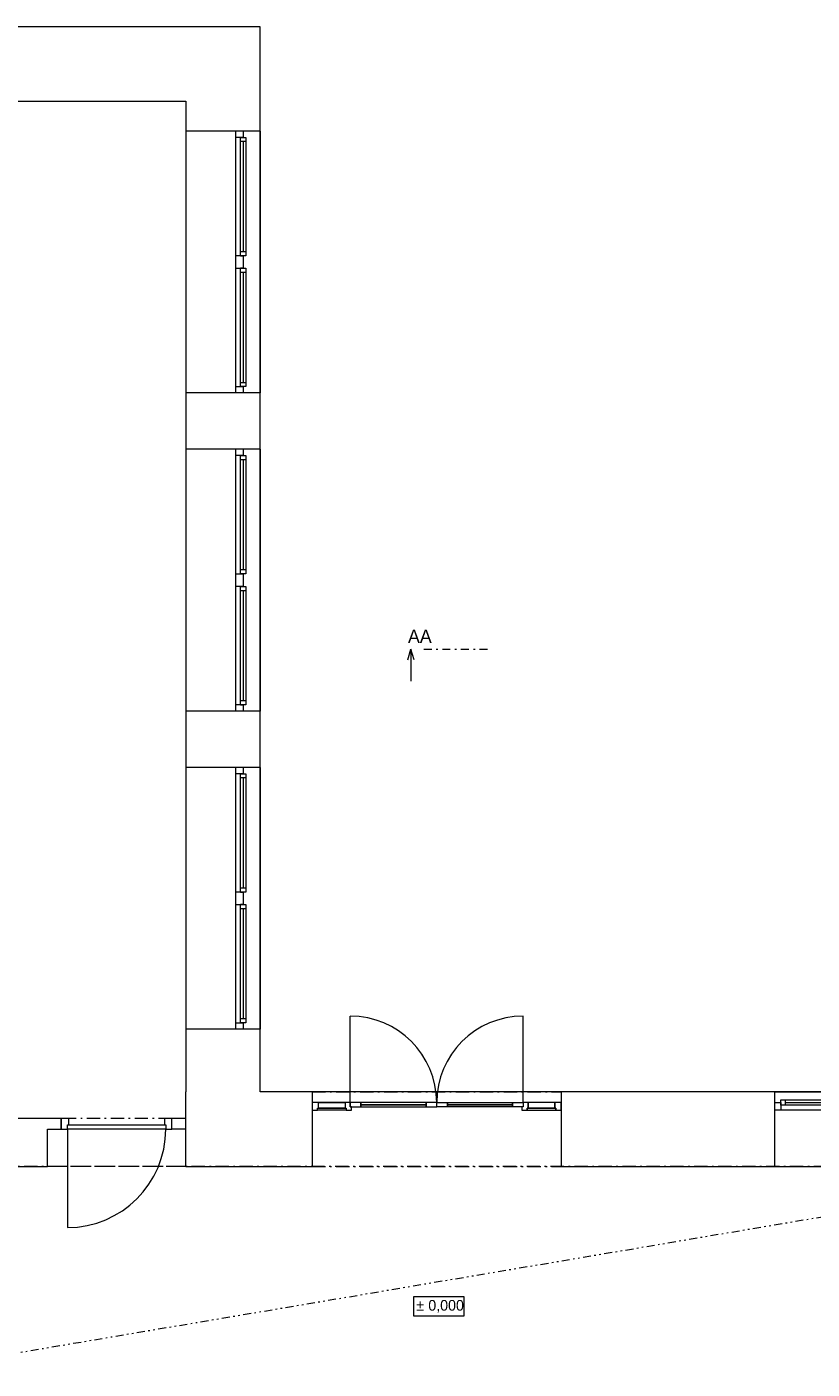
# Model space of a CAD drawing. Header units: millimetres. Extents: x -13540 to 53600, y -21460 to 10383.
# Tile 12 of 20: x -2194 to 5188, y -2605 to 10010. Entities that reach past the tile are written whole.
import ezdxf

# ---------------------------------------------------------------- set-up
doc = ezdxf.new("R2010")
doc.units = ezdxf.units.MM
doc.header["$MEASUREMENT"] = 0
for name, pattern in [('Čerchovaná M', [225, 125, -42.5, 15, -42.5]), ('Čerchovaná S', [175, 75, -42.5, 15, -42.5]), ('Čerchovaná se dvěma tečkami S', [202.5, 75, -32.5, 15, -32.5, 15, -32.5])]:
    doc.linetypes.add(name, pattern=pattern)
for name, color, linetype in [('02_Desky', 7, 'Continuous'), ('02_Zdi VNĚJŠÍ - nosné.obálka', 7, 'Continuous'), ('05_Podhledy', 7, 'Continuous'), ('11_Anotace', 7, 'Continuous'), ('13_Značky.řezy', 7, 'Continuous'), ('Nové_05_Podhledy', 7, 'Continuous'), ('Otvory – Dveře', 7, 'Continuous'), ('Otvory – Okna', 7, 'Continuous')]:
    doc.layers.add(name, color=color, linetype=linetype)

msp = doc.modelspace()

# ---------------------------------------------------------------- linework, layer by layer
at = {"layer": '02_Desky', "color": 251, "linetype": 'Continuous', "lineweight": 0, "flags": 128}
msp.add_lwpolyline([(-11600, -4870), (-4450, -4870), (-4450, -4270), (-700, -4270), (-700, -11470), (53600, -11470), (53600, 9980), (41780, 9980), (41780, 0), (18380, 0), (18100, 0), (18100, -700), (17305, -700), (14200, -700), (14200, 0), (13920, 0), (0, 0), (0, 10010), (-11600, 10010)], close=True, dxfattribs=at)
at = {"layer": '02_Zdi VNĚJŠÍ - nosné.obálka', "color": 251, "linetype": 'Continuous', "lineweight": 0}
for p, q in [((-230, 9030), (-700, 9030)), ((-160, 9030), (-230, 9030)), ((0, 9030), (-160, 9030)), ((-230, 6570), (-700, 6570)), ((-160, 6570), (-230, 6570)), ((0, 6570), (-160, 6570)), ((-230, 6040), (-700, 6040)), ((-160, 6040), (-230, 6040)), ((0, 6040), (-160, 6040)), ((-230, 3580), (-700, 3580)), ((-160, 3580), (-230, 3580)), ((0, 3580), (-160, 3580)), ((-230, 3050), (-700, 3050)), ((-160, 3050), (-230, 3050)), ((0, 3050), (-160, 3050)), ((-230, 590), (-700, 590)), ((-160, 590), (-230, 590)), ((0, 590), (-160, 590)), ((489, 0), (489, -100)), ((2829, 0), (2829, -100)), ((4835, 0), (4835, -100)), ((489, -100), (489, -170)), ((2829, -100), (2829, -170)), ((4835, -100), (4835, -170)), ((-1870, -350), (-1870, -250)), ((-830, -350), (-830, -250)), ((489, -170), (489, -700)), ((2829, -170), (2829, -700)), ((4835, -170), (4835, -700)), ((-2000, -350), (-1870, -350)), ((-2000, -700), (-2000, -350)), ((-700, -350), (-830, -350)), ((-700, -700), (-700, -350))]:
    msp.add_line(p, q, dxfattribs=at)
at = {"layer": '02_Zdi VNĚJŠÍ - nosné.obálka', "color": 251, "linetype": 'Continuous', "lineweight": 0, "flags": 128}
for points in [[(-700, 10010), (-7960, 10010)], [(0, 10010), (-700, 10010)], [(0, 9030), (0, 10010)], [(-6900, 9310), (-700, 9310)], [(-700, 9310), (-700, 9030)], [(-700, 6570), (-700, 6040)], [(0, 6040), (0, 6570)], [(-700, 3580), (-700, 3050)], [(0, 3050), (0, 3580)], [(-700, 590), (-700, 0)], [(0, 0), (0, 590)], [(-700, -700), (-700, 0)], [(489, 0), (0, 0)], [(4835, 0), (2829, 0)], [(-1870, -250), (-6900, -250)], [(-700, -250), (-830, -250)], [(-700, -350), (-700, -250)], [(-7980, -700), (-2000, -700)], [(-700, -700), (489, -700)], [(2829, -700), (4835, -700)]]:
    msp.add_lwpolyline(points, dxfattribs=at)
at = {"layer": '05_Podhledy', "color": 251, "linetype": 'Čerchovaná se dvěma tečkami S', "lineweight": 0}
msp.add_lwpolyline([(8100, -700), (-10900, -3910)], dxfattribs=at)
at = {"layer": '11_Anotace', "color": 251, "linetype": 'Continuous', "lineweight": 0, "flags": 128}
msp.add_lwpolyline([(1442, -2078), (1442, -2103), (1917, -2103), (1917, -2078), (1917, -1924), (1442, -1924)], close=True, dxfattribs=at)
at = {"layer": '13_Značky.řezy', "color": 251, "linetype": 'Continuous', "lineweight": 0}
for p, q in [((1387, 4060), (1417, 4160)), ((1417, 4160), (1417, 3860)), ((1447, 4060), (1417, 4160))]:
    msp.add_line(p, q, dxfattribs=at)
at = {"layer": '13_Značky.řezy', "color": 251, "linetype": 'Čerchovaná S', "lineweight": 0}
msp.add_line((1537, 4160), (2137, 4160), dxfattribs=at)
at = {"layer": 'Nové_05_Podhledy', "color": 251, "linetype": 'Čerchovaná M', "lineweight": 0, "flags": 128}
msp.add_lwpolyline([(-10900, -4870), (-4900, -4870), (-4900, -3570), (17180, -3570), (17180, -700), (-10900, -700)], close=True, dxfattribs=at)
at = {"layer": 'Otvory – Dveře', "color": 251, "linetype": 'Continuous', "lineweight": 0}
for p, q in [((847, -100), (847, 712)), ((2471, -100), (2471, 712)), ((489, 0), (489, -100)), ((2829, 0), (2829, -100)), ((549, -100), (489, -100)), ((489, -100), (489, -170)), ((489, -100), (489, -170)), ((489, -100), (489, -170)), ((549, -152), (549, -100)), ((799, -100), (549, -100)), ((847, -100), (799, -100)), ((799, -100), (799, -152)), ((847, -140), (847, -100)), ((947, -100), (847, -100)), ((847, -100), (847, -140)), ((947, -140), (947, -100)), ((1559, -120), (947, -120)), ((1659, -100), (1559, -100)), ((1559, -100), (1559, -140)), ((1659, -100), (1759, -100)), ((1659, -140), (1659, -100)), ((1659, -140), (1659, -100)), ((1759, -100), (1759, -140)), ((1759, -120), (2371, -120)), ((2371, -140), (2371, -100)), ((2371, -100), (2471, -100)), ((2519, -100), (2471, -100)), ((2471, -100), (2471, -140)), ((2471, -100), (2471, -140)), ((2519, -152), (2519, -100)), ((2769, -100), (2519, -100)), ((2829, -100), (2769, -100)), ((2769, -100), (2769, -152)), ((2829, -170), (2829, -100)), ((2829, -100), (2829, -170)), ((2829, -100), (2829, -170)), ((-1870, -250), (-1870, -350)), ((-1800, -250), (-1870, -250)), ((-1870, -350), (-1870, -250)), ((-1870, -350), (-1870, -250)), ((-1800, -310), (-1800, -250)), ((-900, -250), (-900, -310)), ((-830, -250), (-900, -250)), ((-830, -350), (-830, -250)), ((-830, -350), (-830, -250)), ((-830, -350), (-830, -250)), ((489, -170), (539, -170)), ((489, -170), (489, -700)), ((539, -170), (539, -152)), ((539, -152), (549, -152)), ((549, -152), (799, -152)), ((799, -152), (809, -152)), ((809, -152), (809, -170)), ((809, -170), (859, -170)), ((859, -140), (847, -140)), ((847, -140), (947, -140)), ((859, -170), (859, -140)), ((1559, -140), (1659, -140)), ((1759, -140), (1659, -140)), ((2471, -140), (2371, -140)), ((2471, -140), (2459, -140)), ((2459, -140), (2459, -170)), ((2459, -170), (2509, -170)), ((2509, -170), (2509, -152)), ((2509, -152), (2519, -152)), ((2769, -152), (2519, -152)), ((2769, -152), (2779, -152)), ((2779, -152), (2779, -170)), ((2779, -170), (2829, -170)), ((2829, -170), (2829, -700)), ((-2000, -700), (-2000, -350)), ((-2000, -350), (-1870, -350)), ((-1870, -350), (-1812, -350)), ((-1812, -350), (-1812, -310)), ((-1812, -310), (-1800, -310)), ((-1812, -350), (-1812, -310)), ((-1812, -310), (-888, -310)), ((-1812, -350), (-1812, -1274)), ((-888, -350), (-1812, -350)), ((-900, -310), (-888, -310)), ((-888, -310), (-888, -350)), ((-888, -310), (-888, -350)), ((-888, -350), (-830, -350)), ((-700, -350), (-830, -350)), ((-700, -700), (-700, -350))]:
    msp.add_line(p, q, dxfattribs=at)
at = {"layer": 'Otvory – Dveře', "color": 251, "linetype": 'Čerchovaná M', "lineweight": 0}
for p, q in [((489, 0), (2829, 0)), ((-830, -250), (-1870, -250)), ((-700, -700), (-2000, -700)), ((489, -700), (2829, -700))]:
    msp.add_line(p, q, dxfattribs=at)
at = {"layer": 'Otvory – Dveře', "color": 251, "linetype": 'Continuous', "lineweight": 0, "flags": 128}
for points in [[(799, -152), (549, -152), (549, -100), (799, -100)], [(1559, -100), (947, -100), (947, -120), (1559, -120)], [(1559, -120), (947, -120), (947, -140), (1559, -140)], [(1759, -100), (2371, -100), (2371, -120), (1759, -120)], [(1759, -120), (2371, -120), (2371, -140), (1759, -140)], [(2769, -100), (2519, -100), (2519, -152), (2769, -152)], [(809, -170), (539, -170), (539, -152), (809, -152)], [(2509, -170), (2779, -170), (2779, -152), (2509, -152)]]:
    msp.add_lwpolyline(points, close=True, dxfattribs=at)
at = {"layer": 'Otvory – Dveře', "color": 251, "linetype": 'Continuous', "lineweight": 0}
for centre, radius, start, end in [((847, -100), 812, 0, 90), ((2471, -100), 812, 90, 180), ((-1812, -350), 924, 270, 0)]:
    msp.add_arc(centre, radius, start, end, dxfattribs=at)
at = {"layer": 'Otvory – Okna', "color": 251, "linetype": 'Continuous', "lineweight": 0}
for p, q in [((-700, 9030), (-700, 6570)), ((-230, 9030), (-700, 9030)), ((-230, 8970), (-230, 9030)), ((-160, 9030), (-230, 9030)), ((-160, 9030), (-230, 9030)), ((-185, 8970), (-230, 8970)), ((-230, 7860), (-230, 8970)), ((-160, 8971), (-185, 8971)), ((-185, 8971), (-185, 8970)), ((-185, 8931), (-185, 8971)), ((-185, 8971), (-135, 8971)), ((-160, 9030), (-160, 8971)), ((0, 9030), (-160, 9030)), ((-135, 8971), (-135, 8931)), ((0, 9030), (0, 6570)), ((-135, 8931), (-185, 8931)), ((-185, 7899), (-185, 8931)), ((-160, 8931), (-160, 7899)), ((-135, 8931), (-135, 7899)), ((-135, 8931), (-135, 7899)), ((-230, 7800), (-230, 7860)), ((-230, 7860), (-185, 7860)), ((-185, 7859), (-185, 7899)), ((-185, 7899), (-135, 7899)), ((-185, 7860), (-185, 7859)), ((-185, 7859), (-160, 7859)), ((-135, 7859), (-185, 7859)), ((-160, 7859), (-160, 7800)), ((-135, 7899), (-135, 7859)), ((-230, 7740), (-230, 7800)), ((-185, 7740), (-230, 7740)), ((-230, 6630), (-230, 7740)), ((-160, 7741), (-185, 7741)), ((-185, 7741), (-185, 7740)), ((-185, 7701), (-185, 7741)), ((-185, 7741), (-135, 7741)), ((-135, 7701), (-185, 7701)), ((-185, 6669), (-185, 7701)), ((-160, 7800), (-160, 7741)), ((-160, 7701), (-160, 6669)), ((-135, 7741), (-135, 7701)), ((-135, 7701), (-135, 6669)), ((-135, 7701), (-135, 6669)), ((-230, 6570), (-700, 6570)), ((-230, 6570), (-230, 6630)), ((-230, 6630), (-185, 6630)), ((-160, 6570), (-230, 6570)), ((-160, 6570), (-230, 6570)), ((-185, 6629), (-185, 6669)), ((-185, 6669), (-135, 6669)), ((-185, 6630), (-185, 6629)), ((-185, 6629), (-160, 6629)), ((-135, 6629), (-185, 6629)), ((-160, 6629), (-160, 6570)), ((0, 6570), (-160, 6570)), ((-135, 6669), (-135, 6629)), ((-700, 6040), (-700, 3580)), ((-230, 6040), (-700, 6040)), ((-230, 5980), (-230, 6040)), ((-160, 6040), (-230, 6040)), ((-160, 6040), (-230, 6040)), ((-185, 5980), (-230, 5980)), ((-230, 4870), (-230, 5980)), ((-160, 5981), (-185, 5981)), ((-185, 5981), (-185, 5980)), ((-185, 5941), (-185, 5981)), ((-185, 5981), (-135, 5981)), ((-135, 5941), (-185, 5941)), ((-185, 4909), (-185, 5941)), ((-160, 6040), (-160, 5981)), ((0, 6040), (-160, 6040)), ((-160, 5941), (-160, 4909)), ((-135, 5981), (-135, 5941)), ((-135, 5941), (-135, 4909)), ((-135, 5941), (-135, 4909)), ((0, 6040), (0, 3580)), ((-230, 4810), (-230, 4870)), ((-230, 4870), (-185, 4870)), ((-230, 4750), (-230, 4810)), ((-185, 4869), (-185, 4909)), ((-185, 4909), (-135, 4909)), ((-185, 4870), (-185, 4869)), ((-185, 4869), (-160, 4869)), ((-135, 4869), (-185, 4869)), ((-160, 4869), (-160, 4810)), ((-160, 4810), (-160, 4751)), ((-135, 4909), (-135, 4869)), ((-185, 4750), (-230, 4750)), ((-230, 3640), (-230, 4750)), ((-160, 4751), (-185, 4751)), ((-185, 4751), (-185, 4750)), ((-185, 4711), (-185, 4751)), ((-185, 4751), (-135, 4751)), ((-135, 4711), (-185, 4711)), ((-185, 3679), (-185, 4711)), ((-160, 4711), (-160, 3679)), ((-135, 4751), (-135, 4711)), ((-135, 4711), (-135, 3679)), ((-135, 4711), (-135, 3679)), ((-185, 3639), (-185, 3679)), ((-185, 3679), (-135, 3679)), ((-135, 3679), (-135, 3639)), ((-230, 3580), (-700, 3580)), ((-230, 3580), (-230, 3640)), ((-230, 3640), (-185, 3640)), ((-160, 3580), (-230, 3580)), ((-160, 3580), (-230, 3580)), ((-185, 3640), (-185, 3639)), ((-185, 3639), (-160, 3639)), ((-135, 3639), (-185, 3639)), ((-160, 3639), (-160, 3580)), ((0, 3580), (-160, 3580)), ((-700, 3050), (-700, 590)), ((-230, 3050), (-700, 3050)), ((-230, 2990), (-230, 3050)), ((-160, 3050), (-230, 3050)), ((-160, 3050), (-230, 3050)), ((-160, 3050), (-160, 2991)), ((0, 3050), (-160, 3050)), ((0, 3050), (0, 590)), ((-185, 2990), (-230, 2990)), ((-230, 1880), (-230, 2990)), ((-160, 2991), (-185, 2991)), ((-185, 2991), (-185, 2990)), ((-185, 2951), (-185, 2991)), ((-185, 2991), (-135, 2991)), ((-135, 2951), (-185, 2951)), ((-185, 1919), (-185, 2951)), ((-160, 2951), (-160, 1919)), ((-135, 2991), (-135, 2951)), ((-135, 2951), (-135, 1919)), ((-135, 2951), (-135, 1919)), ((-185, 1879), (-185, 1919)), ((-185, 1919), (-135, 1919)), ((-135, 1919), (-135, 1879)), ((-230, 1820), (-230, 1880)), ((-230, 1880), (-185, 1880)), ((-230, 1760), (-230, 1820)), ((-185, 1880), (-185, 1879)), ((-185, 1879), (-160, 1879)), ((-135, 1879), (-185, 1879)), ((-160, 1879), (-160, 1820)), ((-160, 1820), (-160, 1761)), ((-185, 1760), (-230, 1760)), ((-230, 650), (-230, 1760)), ((-160, 1761), (-185, 1761)), ((-185, 1761), (-185, 1760)), ((-185, 1721), (-185, 1761)), ((-185, 1761), (-135, 1761)), ((-135, 1721), (-185, 1721)), ((-185, 689), (-185, 1721)), ((-160, 1721), (-160, 689)), ((-135, 1761), (-135, 1721)), ((-135, 1721), (-135, 689)), ((-135, 1721), (-135, 689)), ((-230, 590), (-230, 650)), ((-230, 650), (-185, 650)), ((-185, 649), (-185, 689)), ((-185, 689), (-135, 689)), ((-185, 650), (-185, 649)), ((-185, 649), (-160, 649)), ((-135, 649), (-185, 649)), ((-160, 649), (-160, 590)), ((-135, 689), (-135, 649)), ((-230, 590), (-700, 590)), ((-160, 590), (-230, 590)), ((-160, 590), (-230, 590)), ((0, 590), (-160, 590)), ((4835, 0), (7175, 0)), ((4835, 0), (4835, -100)), ((4835, -100), (4894, -100)), ((4835, -100), (4835, -170)), ((4835, -100), (4835, -170)), ((4894, -75), (4934, -75)), ((4894, -125), (4894, -75)), ((4894, -100), (4894, -125)), ((4894, -125), (4895, -125)), ((4934, -125), (4894, -125)), ((4895, -125), (4895, -170)), ((4934, -75), (5936, -75)), ((4934, -75), (4934, -125)), ((4934, -75), (5936, -75)), ((4934, -100), (5936, -100)), ((5936, -125), (4934, -125)), ((4895, -170), (4835, -170)), ((4835, -170), (4835, -700)), ((5975, -170), (4895, -170)), ((4835, -700), (7175, -700))]:
    msp.add_line(p, q, dxfattribs=at)

# ---------------------------------------------------------------- texts
at = {"layer": '11_Anotace', "color": 251, "lineweight": 0, "char_height": 100, "attachment_point": 1}
for s, insert in [('\\A1;\\pt0,25000;±', (1467, -1955)), ('\\A1;\\pt0,25000;0,000{\\H0.66x;\\S^  ;\\S^  ;\\S^  ;\\S^  ;\\S^  ;\\S^  ;\\S^  ;\\S^  ;\\S^  ;\\S^  ;\\S^  ;}', (1580, -1955))]:
    msp.add_mtext(s, dxfattribs=dict(at, insert=insert))
at = {"layer": '13_Značky.řezy', "color": 251, "lineweight": 0, "insert": (1612, 4220), "char_height": 125, "attachment_point": 9}
msp.add_mtext('\\A1;\\pt0;AA', dxfattribs=at)

doc.saveas('drawing.dxf')
